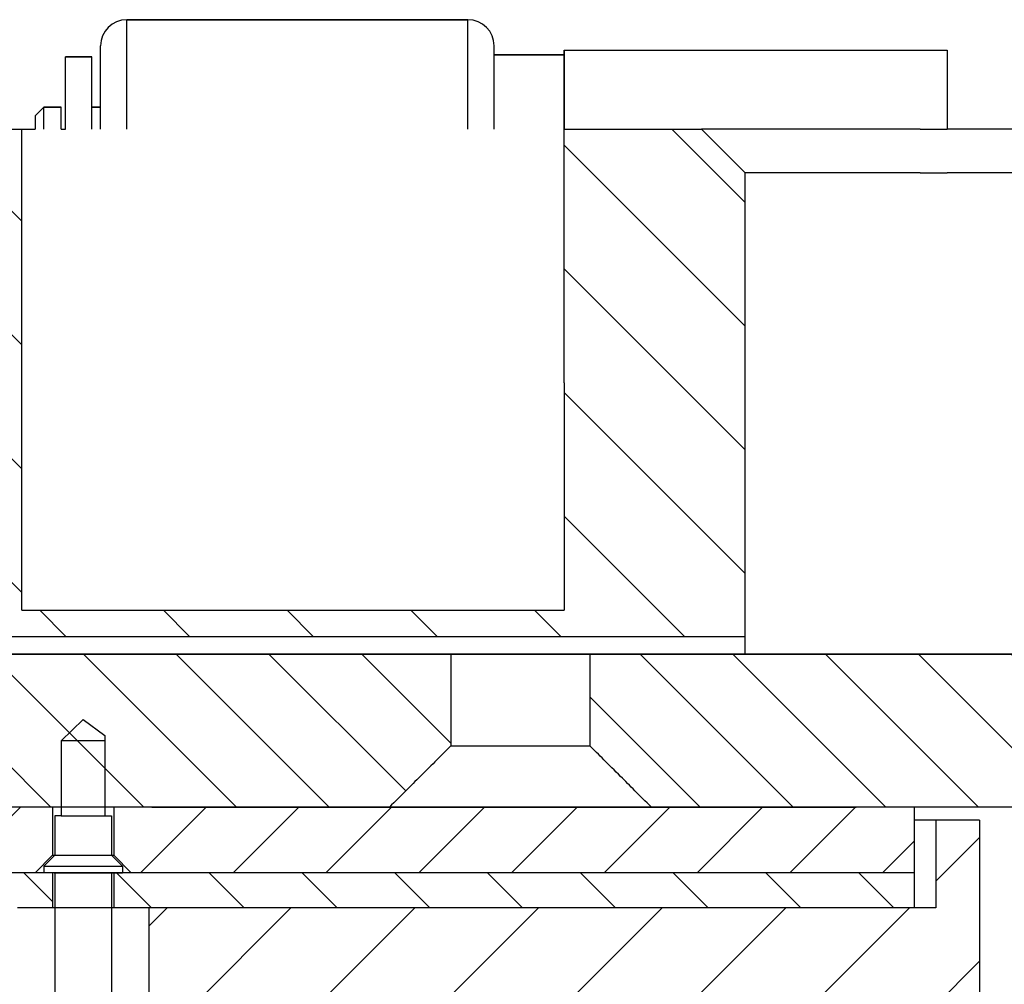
# Model space of a CAD drawing. Extents: x -1765 to 4890, y -3431 to 1272.
# Tile 53 of 189: x 121 to 143, y -2470 to -2448. Entities that reach past the tile are written whole.
import ezdxf

# ---------------------------------------------------------------- set-up
doc = ezdxf.new("R2010")
doc.units = 0
doc.linetypes.add('DASHED', pattern=[15, 7, -8])
doc.layers.get('0').update_dxf_attribs({"linetype": 'CONTINUOUS'})
doc.layers.add('1', color=7, linetype='CONTINUOUS')
pattern_1 = [(315, (0, 400), (1.0606602, 1.0606602), [])]
pattern_2 = [(45, (0, 400), (-1.0606602, 1.0606602), [])]

# ---------------------------------------------------------------- blocks, each defined once
blk = doc.blocks.new('E7018-24103__123', base_point=(55.344, -2506.251))
at = {"color": 7, "linetype": 'DASHED'}
for p, q in [((121.238, -2466.251), (120.421, -2466.251)), ((121.3, -2466.251), (121.238, -2466.251)), ((122.679, -2466.251), (121.3, -2466.251)), ((122.7, -2466.251), (122.679, -2466.251)), ((122.7, -2466.251), (122.7, -2466.251)), ((123.45, -2466.251), (122.7, -2466.251)), ((123.571, -2466.251), (123.45, -2466.251)), ((123.571, -2466.251), (125.997, -2466.251)), ((125.997, -2466.251), (126.046, -2466.251)), ((126.046, -2466.251), (127.046, -2466.251)), ((127.046, -2466.251), (129, -2466.251)), ((129, -2466.251), (129.005, -2466.251)), ((129.005, -2466.251), (129.52, -2466.251)), ((129.52, -2466.251), (130.52, -2466.251)), ((130.52, -2466.251), (132.456, -2466.251)), ((132.456, -2466.251), (132.995, -2466.251)), ((132.995, -2466.251), (133.995, -2466.251)), ((133.995, -2466.251), (134.468, -2466.251)), ((134.468, -2466.251), (134.994, -2466.251)), ((134.994, -2466.251), (135, -2466.251)), ((135, -2466.251), (135.468, -2466.251)), ((135.468, -2466.251), (135.75, -2466.251)), ((135.75, -2466.251), (136.045, -2466.251)), ((136.045, -2466.251), (139.681, -2466.251))]:
    blk.add_line(p, q, dxfattribs=at)
blk = doc.blocks.new('E7018CD_ASSY_1', base_point=(55.344, -2515.251))
blk.add_blockref('E7018-24103__123', (55.344, -2506.251))
blk = doc.blocks.new('ISO_TOP_0_8__149', base_point=(141, -2468.551))
at = {"linetype": 'CONTINUOUS'}
h = blk.add_hatch(dxfattribs=at)
h.set_pattern_fill('USER', color=3, scale=1.5, angle=315, pattern_type=0)
h.set_pattern_definition(pattern_1)
h.paths.add_polyline_path([(119.264, -2467.751), (119.2, -2467.751), (119.2, -2468.551), (119.264, -2468.551), (120, -2468.551), (120.5, -2468.551), (120.5, -2468.551), (121.3, -2468.551), (121.3, -2468.551), (121.3, -2467.751), (121.3, -2467.751), (120.9, -2467.751), (120.9, -2467.751), (119.6, -2467.751)])
at = {"layer": '1', "linetype": 'CONTINUOUS'}
h = blk.add_hatch(dxfattribs=at)
h.set_pattern_fill('USER', color=3, scale=1.5, angle=315, pattern_type=0)
h.set_pattern_definition(pattern_1)
h.paths.add_polyline_path([(123.7, -2467.751), (123.1, -2467.751), (122.7, -2467.751), (122.7, -2468.551), (123.5, -2468.551), (123.7, -2468.551), (123.991, -2468.551), (124.129, -2468.551), (124.396, -2468.551), (124.55, -2468.551), (125.627, -2468.551), (126.435, -2468.551), (126.824, -2468.551), (126.991, -2468.551), (127.49, -2468.551), (127.671, -2468.551), (128.105, -2468.551), (129.126, -2468.551), (129.88, -2468.551), (130.366, -2468.551), (130.49, -2468.551), (130.99, -2468.551), (131.129, -2468.551), (131.666, -2468.551), (132.626, -2468.551), (133.318, -2468.551), (133.915, -2468.551), (133.99, -2468.551), (134.49, -2468.551), (134.579, -2468.551), (135.235, -2468.551), (136.117, -2468.551), (136.126, -2468.551), (136.234, -2468.551), (137.49, -2468.551), (141, -2468.551), (141, -2467.751)])
at = {"color": 3, "linetype": 'DASHED'}
for p, q in [((120.9, -2467.751), (119.6, -2467.751)), ((120.9, -2467.751), (120.9, -2467.751)), ((123.7, -2467.751), (123.1, -2467.751)), ((141, -2467.751), (123.7, -2467.751))]:
    blk.add_line(p, q, dxfattribs=at)
at = {"color": 3, "linetype": 'CONTINUOUS'}
for p, q in [((121.3, -2467.751), (120.9, -2467.751)), ((121.764, -2467.751), (121.3, -2467.751)), ((121.3, -2467.751), (121.3, -2468.551)), ((121.3, -2467.751), (121.3, -2467.751)), ((122.7, -2467.751), (121.764, -2467.751)), ((123.1, -2467.751), (122.7, -2467.751)), ((122.7, -2467.751), (122.7, -2468.551)), ((141, -2467.751), (141, -2468.551)), ((121.3, -2468.551), (120.5, -2468.551)), ((121.764, -2468.551), (121.3, -2468.551)), ((121.3, -2468.551), (121.3, -2468.551)), ((122.363, -2468.551), (121.764, -2468.551)), ((122.7, -2468.551), (122.363, -2468.551)), ((123.5, -2468.551), (122.7, -2468.551)), ((123.7, -2468.551), (123.5, -2468.551)), ((123.991, -2468.551), (123.7, -2468.551)), ((124.129, -2468.551), (123.991, -2468.551)), ((124.396, -2468.551), (124.129, -2468.551)), ((124.55, -2468.551), (124.396, -2468.551)), ((125.627, -2468.551), (124.55, -2468.551)), ((126.435, -2468.551), (125.627, -2468.551)), ((126.824, -2468.551), (126.435, -2468.551)), ((126.991, -2468.551), (126.824, -2468.551)), ((127.49, -2468.551), (126.991, -2468.551)), ((127.671, -2468.551), (127.49, -2468.551)), ((128.105, -2468.551), (127.671, -2468.551)), ((129.126, -2468.551), (128.105, -2468.551)), ((129.88, -2468.551), (129.126, -2468.551)), ((130.366, -2468.551), (129.88, -2468.551)), ((130.49, -2468.551), (130.366, -2468.551)), ((130.99, -2468.551), (130.49, -2468.551)), ((131.129, -2468.551), (130.99, -2468.551)), ((131.666, -2468.551), (131.129, -2468.551)), ((132.626, -2468.551), (131.666, -2468.551)), ((133.318, -2468.551), (132.626, -2468.551)), ((133.915, -2468.551), (133.318, -2468.551)), ((133.99, -2468.551), (133.915, -2468.551)), ((134.49, -2468.551), (133.99, -2468.551)), ((134.579, -2468.551), (134.49, -2468.551)), ((135.235, -2468.551), (134.579, -2468.551)), ((136.117, -2468.551), (135.235, -2468.551)), ((136.126, -2468.551), (136.117, -2468.551)), ((136.234, -2468.551), (136.126, -2468.551)), ((137.49, -2468.551), (136.234, -2468.551)), ((141, -2468.551), (137.49, -2468.551))]:
    blk.add_line(p, q, dxfattribs=at)
blk = doc.blocks.new('ISO_TOP_1_5__150', base_point=(141, -2467.751))
at = {"linetype": 'CONTINUOUS'}
h = blk.add_hatch(dxfattribs=at)
h.set_pattern_fill('USER', color=6, scale=1.5, angle=45, pattern_type=0)
h.set_pattern_definition(pattern_2)
h.paths.add_polyline_path([(119.2, -2467.351), (119.2, -2466.251), (121.3, -2466.251), (121.3, -2466.251), (121.3, -2467.351), (120.9, -2467.751), (120.9, -2467.751), (119.6, -2467.751)])
at = {"layer": '1', "linetype": 'CONTINUOUS'}
h = blk.add_hatch(dxfattribs=at)
h.set_pattern_fill('USER', color=6, scale=1.5, angle=45, pattern_type=0)
h.set_pattern_definition(pattern_2)
h.paths.add_polyline_path([(129.005, -2466.251), (123.7, -2466.251), (122.7, -2466.251), (122.7, -2467.351), (123.1, -2467.751), (123.7, -2467.751), (141, -2467.751), (141, -2466.251), (136.117, -2466.251), (135.584, -2466.251), (134.994, -2466.251)])
at = {"color": 6, "linetype": 'CONTINUOUS'}
for p, q in [((121.3, -2466.251), (119.2, -2466.251)), ((121.3, -2466.251), (121.3, -2467.351)), ((121.3, -2466.251), (121.3, -2466.251)), ((123.7, -2466.251), (122.7, -2466.251)), ((122.7, -2466.251), (122.7, -2467.351)), ((129.005, -2466.251), (123.7, -2466.251)), ((134.994, -2466.251), (129.005, -2466.251)), ((135.584, -2466.251), (134.994, -2466.251)), ((141, -2466.251), (136.117, -2466.251)), ((141, -2466.251), (141, -2467.751)), ((120.9, -2467.751), (121.3, -2467.351)), ((121.3, -2467.351), (122.7, -2467.351)), ((121.3, -2467.351), (121.3, -2467.351)), ((123.1, -2467.751), (122.7, -2467.351)), ((120.9, -2467.751), (119.6, -2467.751)), ((120.9, -2467.751), (120.9, -2467.751)), ((123.7, -2467.751), (123.1, -2467.751)), ((141, -2467.751), (123.7, -2467.751))]:
    blk.add_line(p, q, dxfattribs=at)
at = {"color": 6, "linetype": 'DASHED'}
for p, q in [((122.7, -2466.251), (121.3, -2466.251)), ((136.117, -2466.251), (135.584, -2466.251)), ((121.3, -2467.751), (120.9, -2467.751)), ((121.764, -2467.751), (121.3, -2467.751)), ((121.3, -2467.751), (121.3, -2467.751)), ((122.7, -2467.751), (121.764, -2467.751)), ((123.1, -2467.751), (122.7, -2467.751))]:
    blk.add_line(p, q, dxfattribs=at)
blk = doc.blocks.new('SIG_POGO_4__152', base_point=(122.9, -2517.751))
at = {"color": 2, "linetype": 'CONTINUOUS'}
for p, q in [((121.5, -2464.732), (122, -2464.251)), ((122, -2464.251), (122.5, -2464.611)), ((122.5, -2464.611), (122.5, -2464.732)), ((121.5, -2464.732), (121.5, -2466.251)), ((122.5, -2464.732), (122.5, -2466.251)), ((121.5, -2466.251), (121.5, -2466.451)), ((122.5, -2466.251), (122.5, -2466.451)), ((121.5, -2466.451), (121.35, -2466.451)), ((121.35, -2466.451), (121.35, -2467.351)), ((122.5, -2466.451), (122.65, -2466.451)), ((122.65, -2466.451), (122.65, -2467.351)), ((121.1, -2467.601), (121.35, -2467.351)), ((122.9, -2467.601), (122.65, -2467.351)), ((121.1, -2467.601), (121.1, -2467.751)), ((122.9, -2467.601), (122.9, -2467.751)), ((121.3, -2467.751), (121.1, -2467.751)), ((121.338, -2467.751), (121.3, -2467.751)), ((121.338, -2467.751), (121.35, -2467.751)), ((121.35, -2467.751), (121.35, -2481.451)), ((122.65, -2467.751), (122.7, -2467.751)), ((122.65, -2467.751), (122.65, -2481.451)), ((122.7, -2467.751), (122.888, -2467.751))]:
    blk.add_line(p, q, dxfattribs=at)
at = {"color": 2, "linetype": 'DASHED'}
blk.add_line((122.888, -2467.751), (122.9, -2467.751), dxfattribs=at)
at = {"layer": '1', "color": 2, "linetype": 'CONTINUOUS'}
for p, q in [((122.5, -2464.732), (121.5, -2464.732)), ((121.5, -2466.451), (122.5, -2466.451)), ((121.35, -2467.351), (122.65, -2467.351)), ((121.1, -2467.601), (122.9, -2467.601)), ((121.35, -2467.751), (122.65, -2467.751))]:
    blk.add_line(p, q, dxfattribs=at)
blk = doc.blocks.new('POGOS__157', base_point=(93.4, -2517.751))
blk.add_blockref('SIG_POGO_4__152', (122.9, -2517.751))
blk = doc.blocks.new('SEG_128_CORE__159', base_point=(142.5, -2514.451))
at = {"layer": '1', "linetype": 'CONTINUOUS'}
h = blk.add_hatch(dxfattribs=at)
h.set_pattern_fill('USER', color=1, scale=2, angle=45, pattern_type=0)
h.set_pattern_definition([(45, (0, 400), (-1.4142136, 1.4142136), [])])
h.paths.add_polyline_path([(126.991, -2468.551), (126.824, -2468.551), (126.435, -2468.551), (125.627, -2468.551), (124.55, -2468.551), (124.396, -2468.551), (124.129, -2468.551), (123.991, -2468.551), (123.7, -2468.551), (123.5, -2468.551), (123.5, -2514.451), (123.991, -2514.451), (124.55, -2514.451), (125.627, -2514.451), (126.435, -2514.451), (126.824, -2514.451), (126.991, -2514.451), (127.49, -2514.451), (127.671, -2514.451), (128.105, -2514.451), (129.126, -2514.451), (129.88, -2514.451), (130.366, -2514.451), (130.49, -2514.451), (130.99, -2514.451), (131.129, -2514.451), (131.666, -2514.451), (132.626, -2514.451), (133.318, -2514.451), (133.915, -2514.451), (133.99, -2514.451), (134.49, -2514.451), (134.579, -2514.451), (135.235, -2514.451), (135.584, -2514.451), (136.117, -2514.451), (136.126, -2514.451), (136.234, -2514.451), (137.49, -2514.451), (138.5, -2514.451), (138.5, -2472.351), (138.75, -2472.351), (142.5, -2472.351), (142.5, -2466.551), (141.5, -2466.551), (141.5, -2468.551), (141, -2468.551), (137.49, -2468.551), (136.234, -2468.551), (136.126, -2468.551), (136.117, -2468.551), (135.584, -2468.551), (135.235, -2468.551), (134.579, -2468.551), (134.49, -2468.551), (133.99, -2468.551), (133.915, -2468.551), (133.318, -2468.551), (132.626, -2468.551), (131.666, -2468.551), (131.129, -2468.551), (130.99, -2468.551), (130.49, -2468.551), (130.366, -2468.551), (129.88, -2468.551), (129.126, -2468.551), (128.105, -2468.551), (127.671, -2468.551), (127.49, -2468.551)])
at = {"color": 7, "linetype": 'CONTINUOUS'}
for p, q in [((141.5, -2466.551), (141, -2466.551)), ((142.5, -2466.551), (141.5, -2466.551)), ((141.5, -2466.551), (141.5, -2468.551)), ((142.5, -2466.551), (142.5, -2472.351)), ((123.5, -2468.551), (123.5, -2514.451)), ((141.5, -2468.551), (141, -2468.551))]:
    blk.add_line(p, q, dxfattribs=at)
at = {"color": 7, "linetype": 'DASHED'}
for p, q in [((121.3, -2468.551), (120.5, -2468.551)), ((121.764, -2468.551), (121.3, -2468.551)), ((121.3, -2468.551), (121.3, -2468.551)), ((122.363, -2468.551), (121.764, -2468.551)), ((122.7, -2468.551), (122.363, -2468.551)), ((123.5, -2468.551), (122.7, -2468.551)), ((123.7, -2468.551), (123.5, -2468.551)), ((123.991, -2468.551), (123.7, -2468.551)), ((124.129, -2468.551), (123.991, -2468.551)), ((124.396, -2468.551), (124.129, -2468.551)), ((124.55, -2468.551), (124.396, -2468.551)), ((125.627, -2468.551), (124.55, -2468.551)), ((126.435, -2468.551), (125.627, -2468.551)), ((126.824, -2468.551), (126.435, -2468.551)), ((126.991, -2468.551), (126.824, -2468.551)), ((127.49, -2468.551), (126.991, -2468.551)), ((127.671, -2468.551), (127.49, -2468.551)), ((128.105, -2468.551), (127.671, -2468.551)), ((129.126, -2468.551), (128.105, -2468.551)), ((129.88, -2468.551), (129.126, -2468.551)), ((130.366, -2468.551), (129.88, -2468.551)), ((130.49, -2468.551), (130.366, -2468.551)), ((130.99, -2468.551), (130.49, -2468.551)), ((131.129, -2468.551), (130.99, -2468.551)), ((131.666, -2468.551), (131.129, -2468.551)), ((132.626, -2468.551), (131.666, -2468.551)), ((133.318, -2468.551), (132.626, -2468.551)), ((133.915, -2468.551), (133.318, -2468.551)), ((133.99, -2468.551), (133.915, -2468.551)), ((134.49, -2468.551), (133.99, -2468.551)), ((134.579, -2468.551), (134.49, -2468.551)), ((135.235, -2468.551), (134.579, -2468.551)), ((135.584, -2468.551), (135.235, -2468.551)), ((136.117, -2468.551), (135.584, -2468.551)), ((136.126, -2468.551), (136.117, -2468.551)), ((136.234, -2468.551), (136.126, -2468.551)), ((137.49, -2468.551), (136.234, -2468.551)), ((141, -2468.551), (137.49, -2468.551))]:
    blk.add_line(p, q, dxfattribs=at)
blk = doc.blocks.new('E7018-22505__160', base_point=(142.5, -2515.301))
blk.add_blockref('SEG_128_CORE__159', (142.5, -2514.451))
blk = doc.blocks.new('E7018CB_ASSY_4__161', base_point=(142.5, -2517.751))
for name, p in [('POGOS__157', (93.4, -2517.751)), ('ISO_TOP_1_5__150', (141, -2467.751)), ('E7018-22505__160', (142.5, -2515.301)), ('ISO_TOP_0_8__149', (141, -2468.551))]:
    blk.add_blockref(name, p)
blk = doc.blocks.new('SEGMENTS_PT', base_point=(-82.5, -2517.751))
for name, p in [('E7018CB_ASSY_4__161', (142.5, -2517.751)), ('E7018CD_ASSY_1', (55.344, -2515.251))]:
    blk.add_blockref(name, p)
blk = doc.blocks.new('POGOTOWER_ASSY', base_point=(-102, -2517.751))
blk.add_blockref('SEGMENTS_PT', (-82.5, -2517.751))
blk = doc.blocks.new('DUT_BOARD__162', base_point=(-184.63, -2466.251))
at = {"layer": '1', "linetype": 'CONTINUOUS'}
h = blk.add_hatch(dxfattribs=at)
h.set_pattern_fill('USER', color=2, scale=1.5, angle=315, pattern_type=0)
h.set_pattern_definition(pattern_1)
edge = h.paths.add_edge_path()
edge.add_line((120.1, -2462.751), (124.6, -2462.751))
edge.add_line((124.6, -2462.751), (129, -2462.751))
edge.add_line((129, -2462.751), (130.4, -2462.751))
edge.add_line((130.4, -2462.751), (130.41, -2462.751))
edge.add_line((130.41, -2462.751), (130.41, -2464.851))
edge.add_spline(control_points=[(130.41, -2464.851), (130.175, -2465.084), (129.707, -2465.551), (129.239, -2466.018), (129.005, -2466.251)], knot_values=[0, 0, 0, 0, 0.991593, 1.983187, 1.983187, 1.983187, 1.983187], degree=3, periodic=0)
edge.add_line((129.005, -2466.251), (129, -2466.251))
edge.add_line((129, -2466.251), (127.046, -2466.251))
edge.add_line((127.046, -2466.251), (126.046, -2466.251))
edge.add_line((126.046, -2466.251), (125.997, -2466.251))
edge.add_line((125.997, -2466.251), (123.571, -2466.251))
edge.add_line((123.571, -2466.251), (123.45, -2466.251))
edge.add_line((123.45, -2466.251), (122.7, -2466.251))
edge.add_line((122.7, -2466.251), (122.7, -2466.251))
edge.add_line((122.7, -2466.251), (122.679, -2466.251))
edge.add_line((122.679, -2466.251), (121.3, -2466.251))
edge.add_line((121.3, -2466.251), (121.238, -2466.251))
edge.add_line((121.238, -2466.251), (120.421, -2466.251))
edge.add_line((120.421, -2466.251), (120.238, -2466.251))
edge.add_line((120.238, -2466.251), (119.824, -2466.251))
edge.add_line((119.824, -2466.251), (119.2, -2466.251))
edge.add_line((119.2, -2466.251), (119.2, -2466.251))
edge.add_line((119.2, -2466.251), (119.179, -2466.251))
edge.add_line((119.179, -2466.251), (118.824, -2466.251))
edge.add_line((118.824, -2466.251), (117.8, -2466.251))
edge.add_line((117.8, -2466.251), (116.361, -2466.251))
edge.add_line((116.361, -2466.251), (115.7, -2466.251))
edge.add_line((115.7, -2466.251), (115.7, -2466.251))
edge.add_line((115.7, -2466.251), (115.679, -2466.251))
edge.add_line((115.679, -2466.251), (115.361, -2466.251))
edge.add_line((115.361, -2466.251), (114.3, -2466.251))
edge.add_line((114.3, -2466.251), (112.898, -2466.251))
edge.add_line((112.898, -2466.251), (112.2, -2466.251))
edge.add_line((112.2, -2466.251), (112.2, -2466.251))
edge.add_line((112.2, -2466.251), (112.179, -2466.251))
edge.add_line((112.179, -2466.251), (111.898, -2466.251))
edge.add_line((111.898, -2466.251), (111.324, -2466.251))
edge.add_line((111.324, -2466.251), (110.8, -2466.251))
edge.add_line((110.8, -2466.251), (110.184, -2466.251))
edge.add_line((110.184, -2466.251), (110.111, -2466.251))
edge.add_line((110.111, -2466.251), (109.99, -2466.251))
edge.add_line((109.99, -2466.251), (109.929, -2466.251))
edge.add_line((109.929, -2466.251), (109.684, -2466.251))
edge.add_line((109.684, -2466.251), (109.429, -2466.251))
edge.add_line((109.429, -2466.251), (109.247, -2466.251))
edge.add_line((109.247, -2466.251), (108.168, -2466.251))
edge.add_line((108.168, -2466.251), (108, -2466.251))
edge.add_line((108, -2466.251), (107.035, -2466.251))
edge.add_line((107.035, -2466.251), (106.8, -2466.251))
edge.add_line((106.8, -2466.251), (106.035, -2466.251))
edge.add_line((106.035, -2466.251), (105, -2466.251))
edge.add_line((105, -2466.251), (99.819, -2466.251))
edge.add_line((99.819, -2466.251), (99.071, -2466.251))
edge.add_line((99.071, -2466.251), (98.819, -2466.251))
edge.add_line((98.819, -2466.251), (97.608, -2466.251))
edge.add_line((97.608, -2466.251), (96.645, -2466.251))
edge.add_line((96.645, -2466.251), (96.523, -2466.251))
edge.add_line((96.523, -2466.251), (95.808, -2466.251))
edge.add_line((95.808, -2466.251), (95.405, -2466.251))
edge.add_line((95.405, -2466.251), (94.739, -2466.251))
edge.add_line((94.739, -2466.251), (94.397, -2466.251))
edge.add_line((94.397, -2466.251), (93.605, -2466.251))
edge.add_line((93.605, -2466.251), (93.495, -2466.251))
edge.add_line((93.495, -2466.251), (93.339, -2466.251))
edge.add_line((93.339, -2466.251), (93.203, -2466.251))
edge.add_line((93.203, -2466.251), (93.2, -2466.251))
edge.add_line((93.2, -2466.251), (93.179, -2466.251))
edge.add_line((93.179, -2466.251), (93, -2466.251))
edge.add_line((93, -2466.251), (92.597, -2466.251))
edge.add_line((92.597, -2466.251), (92.589, -2466.251))
edge.add_line((92.589, -2466.251), (92.3, -2466.251))
edge.add_line((92.3, -2466.251), (92.01, -2466.251))
edge.add_line((92.01, -2466.251), (92, -2466.251))
edge.add_line((92, -2466.251), (91.8, -2466.251))
edge.add_line((91.8, -2466.251), (91.534, -2466.251))
edge.add_line((91.534, -2466.251), (91.403, -2466.251))
edge.add_line((91.403, -2466.251), (91.189, -2466.251))
edge.add_line((91.189, -2466.251), (91.091, -2466.251))
edge.add_line((91.091, -2466.251), (91, -2466.251))
edge.add_line((91, -2466.251), (90.649, -2466.251))
edge.add_line((90.649, -2466.251), (90.5, -2466.251))
edge.add_line((90.5, -2466.251), (90.439, -2466.251))
edge.add_line((90.439, -2466.251), (90.203, -2466.251))
edge.add_line((90.203, -2466.251), (90.134, -2466.251))
edge.add_line((90.134, -2466.251), (89.859, -2466.251))
edge.add_line((89.859, -2466.251), (89.7, -2466.251))
edge.add_line((89.7, -2466.251), (89.679, -2466.251))
edge.add_line((89.679, -2466.251), (89.492, -2466.251))
edge.add_line((89.492, -2466.251), (89.291, -2466.251))
edge.add_line((89.291, -2466.251), (89.2, -2466.251))
edge.add_line((89.2, -2466.251), (89.104, -2466.251))
edge.add_line((89.104, -2466.251), (89.039, -2466.251))
edge.add_line((89.039, -2466.251), (89, -2466.251))
edge.add_line((89, -2466.251), (88.849, -2466.251))
edge.add_line((88.849, -2466.251), (88.403, -2466.251))
edge.add_line((88.403, -2466.251), (88.376, -2466.251))
edge.add_line((88.376, -2466.251), (88.3, -2466.251))
edge.add_line((88.3, -2466.251), (88.239, -2466.251))
edge.add_line((88.239, -2466.251), (88.107, -2466.251))
edge.add_line((88.107, -2466.251), (88.092, -2466.251))
edge.add_line((88.092, -2466.251), (87.875, -2466.251))
edge.add_line((87.875, -2466.251), (87.698, -2466.251))
edge.add_line((87.698, -2466.251), (87.667, -2466.251))
edge.add_line((87.667, -2466.251), (87.534, -2466.251))
edge.add_line((87.534, -2466.251), (87.449, -2466.251))
edge.add_line((87.449, -2466.251), (87.304, -2466.251))
edge.add_line((87.304, -2466.251), (87.283, -2466.251))
edge.add_line((87.283, -2466.251), (87.2, -2466.251))
edge.add_line((87.2, -2466.251), (87.117, -2466.251))
edge.add_line((87.117, -2466.251), (86.839, -2466.251))
edge.add_line((86.839, -2466.251), (86.576, -2466.251))
edge.add_line((86.576, -2466.251), (86.475, -2466.251))
edge.add_line((86.475, -2466.251), (86.308, -2466.251))
edge.add_line((86.308, -2466.251), (86.307, -2466.251))
edge.add_line((86.307, -2466.251), (86.103, -2466.251))
edge.add_line((86.103, -2466.251), (86.049, -2466.251))
edge.add_line((86.049, -2466.251), (86, -2466.251))
edge.add_line((86, -2466.251), (85.898, -2466.251))
edge.add_line((85.898, -2466.251), (85.867, -2466.251))
edge.add_line((85.867, -2466.251), (85.822, -2466.251))
edge.add_line((85.822, -2466.251), (85.658, -2466.251))
edge.add_line((85.658, -2466.251), (85.508, -2466.251))
edge.add_line((85.508, -2466.251), (85.317, -2466.251))
edge.add_line((85.317, -2466.251), (85.129, -2466.251))
edge.add_line((85.129, -2466.251), (84.908, -2466.251))
edge.add_line((84.908, -2466.251), (84.9, -2466.251))
edge.add_line((84.9, -2466.251), (84.86, -2466.251))
edge.add_line((84.86, -2466.251), (84.586, -2466.251))
edge.add_line((84.586, -2466.251), (84.5, -2466.251))
edge.add_line((84.5, -2466.251), (84.376, -2466.251))
edge.add_line((84.376, -2466.251), (84.303, -2466.251))
edge.add_line((84.303, -2466.251), (84.258, -2466.251))
edge.add_line((84.258, -2466.251), (84.22, -2466.251))
edge.add_line((84.22, -2466.251), (84.022, -2466.251))
edge.add_line((84.022, -2466.251), (83.947, -2466.251))
edge.add_line((83.947, -2466.251), (83.83, -2466.251))
edge.add_line((83.83, -2466.251), (83.708, -2466.251))
edge.add_line((83.708, -2466.251), (83.5, -2466.251))
edge.add_line((83.5, -2466.251), (83.46, -2466.251))
edge.add_line((83.46, -2466.251), (83.441, -2466.251))
edge.add_line((83.441, -2466.251), (83.348, -2466.251))
edge.add_line((83.348, -2466.251), (83.329, -2466.251))
edge.add_line((83.329, -2466.251), (83.042, -2466.251))
edge.add_line((83.042, -2466.251), (82.976, -2466.251))
edge.add_line((82.976, -2466.251), (82.798, -2466.251))
edge.add_line((82.798, -2466.251), (82.786, -2466.251))
edge.add_line((82.786, -2466.251), (82.595, -2466.251))
edge.add_line((82.595, -2466.251), (82.543, -2466.251))
edge.add_line((82.543, -2466.251), (82.46, -2466.251))
edge.add_line((82.46, -2466.251), (82.42, -2466.251))
edge.add_line((82.42, -2466.251), (82.292, -2466.251))
edge.add_line((82.292, -2466.251), (82.147, -2466.251))
edge.add_line((82.147, -2466.251), (82.071, -2466.251))
edge.add_line((82.071, -2466.251), (82.041, -2466.251))
edge.add_line((82.041, -2466.251), (82.03, -2466.251))
edge.add_line((82.03, -2466.251), (81.829, -2466.251))
edge.add_line((81.829, -2466.251), (81.642, -2466.251))
edge.add_line((81.642, -2466.251), (81.548, -2466.251))
edge.add_line((81.548, -2466.251), (81.41, -2466.251))
edge.add_line((81.41, -2466.251), (81.4, -2466.251))
edge.add_line((81.4, -2466.251), (81.398, -2466.251))
edge.add_line((81.398, -2466.251), (81.223, -2466.251))
edge.add_line((81.223, -2466.251), (81.188, -2466.251))
edge.add_line((81.188, -2466.251), (80.768, -2466.251))
edge.add_line((80.768, -2466.251), (80.743, -2466.251))
edge.add_line((80.743, -2466.251), (80.699, -2466.251))
edge.add_line((80.699, -2466.251), (80.697, -2466.251))
edge.add_line((80.697, -2466.251), (80.691, -2466.251))
edge.add_line((80.691, -2466.251), (80.664, -2466.251))
edge.add_line((80.664, -2466.251), (80.66, -2466.251))
edge.add_line((80.66, -2466.251), (80.501, -2466.251))
edge.add_line((80.501, -2466.251), (80.429, -2466.251))
edge.add_line((80.429, -2466.251), (80.271, -2466.251))
edge.add_line((80.271, -2466.251), (80, -2466.251))
edge.add_line((80, -2466.251), (80, -2466.251))
edge.add_line((80, -2466.251), (80, -2462.751))
edge.add_line((80, -2462.751), (81, -2462.751))
edge.add_line((81, -2462.751), (101.181, -2462.751))
edge.add_line((101.181, -2462.751), (106, -2462.751))
edge.add_line((106, -2462.751), (112.219, -2462.751))
edge.add_line((112.219, -2462.751), (118.407, -2462.751))
edge.add_line((118.407, -2462.751), (120.1, -2462.751))
h = blk.add_hatch(dxfattribs=at)
h.set_pattern_fill('USER', color=2, scale=1.5, angle=315, pattern_type=0)
h.set_pattern_definition(pattern_1)
edge = h.paths.add_edge_path()
edge.add_line((222.62, -2462.751), (226.52, -2462.751))
edge.add_line((226.52, -2462.751), (226.52, -2464.851))
edge.add_line((226.52, -2464.851), (225.12, -2466.251))
edge.add_line((225.12, -2466.251), (141, -2466.251))
edge.add_line((141, -2466.251), (139.681, -2466.251))
edge.add_line((139.681, -2466.251), (135.468, -2466.251))
edge.add_line((135.468, -2466.251), (135, -2466.251))
edge.add_line((135, -2466.251), (134.994, -2466.251))
edge.add_spline(control_points=[(134.994, -2466.251), (134.76, -2466.018), (134.293, -2465.551), (133.824, -2465.084), (133.59, -2464.851)], knot_values=[0, 0, 0, 0, 0.991594, 1.983187, 1.983187, 1.983187, 1.983187], degree=3, periodic=0)
edge.add_line((133.59, -2464.851), (133.59, -2462.751))
edge.add_line((133.59, -2462.751), (133.6, -2462.751))
edge.add_line((133.6, -2462.751), (137.14, -2462.751))
edge.add_line((137.14, -2462.751), (138.305, -2462.751))
edge.add_line((138.305, -2462.751), (138.47, -2462.751))
edge.add_line((138.47, -2462.751), (141.14, -2462.751))
edge.add_line((141.14, -2462.751), (222.62, -2462.751))
at = {"color": 2, "linetype": 'DASHED'}
for p, q in [((120.1, -2462.751), (124.6, -2462.751)), ((124.6, -2462.751), (129, -2462.751)), ((129, -2462.751), (130.4, -2462.751)), ((130.4, -2462.751), (130.41, -2462.751)), ((130.41, -2462.751), (130.5, -2462.751)), ((130.5, -2462.751), (130.51, -2462.751)), ((130.51, -2462.751), (133.489, -2462.751)), ((133.489, -2462.751), (133.5, -2462.751)), ((133.5, -2462.751), (133.59, -2462.751)), ((133.59, -2462.751), (133.6, -2462.751)), ((133.6, -2462.751), (137.14, -2462.751)), ((137.14, -2462.751), (138.305, -2462.751)), ((138.305, -2462.751), (138.47, -2462.751)), ((138.47, -2462.751), (141.14, -2462.751)), ((141.14, -2462.751), (222.62, -2462.751)), ((122.7, -2466.251), (122.7, -2466.251)), ((129.005, -2466.251), (129.52, -2466.251)), ((129.52, -2466.251), (130.52, -2466.251)), ((130.52, -2466.251), (132.456, -2466.251)), ((132.456, -2466.251), (132.995, -2466.251)), ((132.995, -2466.251), (133.995, -2466.251)), ((133.995, -2466.251), (134.468, -2466.251)), ((134.468, -2466.251), (134.994, -2466.251))]:
    blk.add_line(p, q, dxfattribs=at)
at = {"color": 2, "linetype": 'CONTINUOUS'}
for p, q in [((130.41, -2462.751), (130.41, -2464.851)), ((133.59, -2462.751), (133.59, -2464.851)), ((130.41, -2464.851), (133.59, -2464.851)), ((121.238, -2466.251), (120.421, -2466.251)), ((121.3, -2466.251), (121.238, -2466.251)), ((122.679, -2466.251), (121.3, -2466.251)), ((122.7, -2466.251), (122.679, -2466.251)), ((123.45, -2466.251), (122.7, -2466.251)), ((123.571, -2466.251), (123.45, -2466.251)), ((123.571, -2466.251), (125.997, -2466.251)), ((125.997, -2466.251), (126.046, -2466.251)), ((126.046, -2466.251), (127.046, -2466.251)), ((127.046, -2466.251), (129, -2466.251)), ((129, -2466.251), (129.005, -2466.251)), ((134.994, -2466.251), (135, -2466.251)), ((135, -2466.251), (135.468, -2466.251)), ((135.468, -2466.251), (139.681, -2466.251)), ((141, -2466.251), (139.681, -2466.251)), ((225.12, -2466.251), (141, -2466.251))]:
    blk.add_line(p, q, dxfattribs=at)
for points, knots in [([(130.41, -2464.851), (130.216, -2465.044), (129.986, -2465.273), (129.707, -2465.551), (129.503, -2465.754), (129.271, -2465.986), (129.005, -2466.251)], [0.917393, 0.917393, 0.917393, 0.917393, 1.908987, 1.908987, 1.908987, 2.900581, 2.900581, 2.900581, 2.900581]), ([(134.994, -2466.251), (134.728, -2465.986), (134.496, -2465.754), (134.292, -2465.551), (134.014, -2465.273), (133.783, -2465.044), (133.59, -2464.851)], [2.015425, 2.015425, 2.015425, 2.015425, 3.007019, 3.007019, 3.007019, 3.998612, 3.998612, 3.998612, 3.998612])]:
    blk.add_open_spline(points, degree=3, knots=knots, dxfattribs=at)
blk = doc.blocks.new('WASHER1__167', base_point=(121.6, -2450.751))
at = {"color": 7, "linetype": 'CONTINUOUS'}
for p, q in [((121.6, -2449.101), (122.2, -2449.101)), ((121.6, -2450.751), (121.6, -2449.101)), ((122.2, -2450.251), (122.2, -2449.101)), ((122.2, -2450.751), (122.2, -2450.251))]:
    blk.add_line(p, q, dxfattribs=at)
blk = doc.blocks.new('BEARING_HK0509__168', base_point=(122.4, -2450.751))
at = {"color": 7, "linetype": 'CONTINUOUS'}
for p, q in [((130.8, -2448.251), (123, -2448.251)), ((123, -2450.751), (123, -2448.251)), ((130.8, -2450.751), (130.8, -2448.251)), ((122.4, -2450.751), (122.4, -2448.851)), ((131.4, -2449.051), (131.4, -2448.851)), ((131.4, -2450.251), (131.4, -2449.051)), ((131.4, -2450.751), (131.4, -2450.251))]:
    blk.add_line(p, q, dxfattribs=at)
for centre, start, end in [((123, -2448.851), 90, 180), ((130.8, -2448.851), 0, 90)]:
    blk.add_arc(centre, 0.6, start, end, dxfattribs=at)
blk = doc.blocks.new('23796-0S111__169', base_point=(120.9, -2450.751))
at = {"color": 7, "linetype": 'CONTINUOUS'}
for p, q in [((133, -2449.051), (131.4, -2449.051)), ((133, -2448.951), (133, -2449.051)), ((133, -2448.951), (141.76, -2448.951)), ((133, -2449.051), (133, -2450.751)), ((120.9, -2450.451), (121.1, -2450.251)), ((121.5, -2450.251), (121.1, -2450.251)), ((121.1, -2450.751), (121.1, -2450.251)), ((121.5, -2450.751), (121.5, -2450.251)), ((122.4, -2450.251), (122.2, -2450.251)), ((120.9, -2450.451), (120.9, -2450.751))]:
    blk.add_line(p, q, dxfattribs=at)
at = {"color": 7, "linetype": 'DASHED'}
for p, q in [((131.4, -2450.251), (131.4, -2449.051)), ((122.2, -2450.751), (122.2, -2450.251)), ((131.4, -2450.751), (131.4, -2450.251))]:
    blk.add_line(p, q, dxfattribs=at)
at = {"layer": '1', "color": 7, "linetype": 'CONTINUOUS'}
blk.add_line((141.76, -2448.951), (141.76, -2450.751), dxfattribs=at)
blk = doc.blocks.new('BEARING_ASSY2_6__170', base_point=(120.9, -2450.751))
for name, p in [('BEARING_HK0509__168', (122.4, -2450.751)), ('23796-0S111__169', (120.9, -2450.751)), ('WASHER1__167', (121.6, -2450.751))]:
    blk.add_blockref(name, p)
blk = doc.blocks.new('BEARINGS__174', base_point=(-220.3, -2460.151))
blk.add_blockref('BEARING_ASSY2_6__170', (120.9, -2450.751))
blk = doc.blocks.new('SMALLPARTS__181', base_point=(-220.3, -2466.451))
blk.add_blockref('BEARINGS__174', (-220.3, -2460.151))
blk = doc.blocks.new('E6980-24120-0S11A__183', base_point=(-206.8, -2462.751))
at = {"layer": '1', "linetype": 'CONTINUOUS'}
h = blk.add_hatch(dxfattribs=at)
h.set_pattern_fill('USER', color=4, scale=2, angle=315, pattern_type=0)
h.set_pattern_definition([(315, (0, 400), (1.4142136, 1.4142136), [])])
h.paths.add_polyline_path([(80, -2450.751), (119, -2450.751), (120.6, -2450.751), (120.6, -2461.751), (133, -2461.751), (133, -2456.551), (133, -2456.451), (133, -2450.751), (136.14, -2450.751), (137.14, -2451.751), (137.14, -2462.351), (119, -2462.351), (119, -2462.751), (80, -2462.751)])
at = {"color": 4, "linetype": 'CONTINUOUS'}
for p, q in [((119, -2450.751), (120.6, -2450.751)), ((120.6, -2450.751), (120.9, -2450.751)), ((120.6, -2461.751), (120.6, -2450.751)), ((121.5, -2450.751), (121.6, -2450.751)), ((133, -2456.451), (133, -2450.751)), ((133, -2450.751), (136.14, -2450.751)), ((141.14, -2450.751), (136.14, -2450.751)), ((137.14, -2451.751), (136.14, -2450.751)), ((141.14, -2450.751), (141.76, -2450.751)), ((238.82, -2450.751), (141.76, -2450.751)), ((141.14, -2451.751), (137.14, -2451.751)), ((137.14, -2462.351), (137.14, -2451.751)), ((141.14, -2451.751), (141.76, -2451.751)), ((237.82, -2451.751), (141.76, -2451.751)), ((133, -2456.551), (133, -2456.451)), ((133, -2456.551), (133, -2461.751)), ((120.6, -2461.751), (133, -2461.751)), ((119, -2462.351), (137.14, -2462.351))]:
    blk.add_line(p, q, dxfattribs=at)
at = {"layer": '1', "color": 4, "linetype": 'CONTINUOUS'}
for p, q in [((137.14, -2462.751), (137.14, -2462.351)), ((137.14, -2462.751), (119, -2462.751)), ((237.82, -2462.751), (137.14, -2462.751))]:
    blk.add_line(p, q, dxfattribs=at)
blk = doc.blocks.new('WASHER1__196', base_point=(122.2, -2450.751))
at = {"color": 7, "linetype": 'CONTINUOUS'}
for p, q in [((122.2, -2449.101), (121.6, -2449.101)), ((121.6, -2450.751), (121.6, -2449.101)), ((122.2, -2450.251), (122.2, -2449.101)), ((122.2, -2450.751), (122.2, -2450.251))]:
    blk.add_line(p, q, dxfattribs=at)
blk = doc.blocks.new('23796-0S111__197', base_point=(148.5, -2450.751))
at = {"color": 7, "linetype": 'DASHED'}
for p, q in [((131.4, -2450.251), (131.4, -2449.051)), ((122.2, -2450.751), (122.2, -2450.251)), ((131.4, -2450.751), (131.4, -2450.251))]:
    blk.add_line(p, q, dxfattribs=at)
at = {"color": 7, "linetype": 'CONTINUOUS'}
for p, q in [((131.4, -2449.051), (133, -2449.051)), ((133, -2449.051), (133, -2448.951)), ((133, -2450.751), (133, -2449.051)), ((121.1, -2450.251), (120.9, -2450.451)), ((121.1, -2450.751), (121.1, -2450.251)), ((121.1, -2450.251), (121.5, -2450.251)), ((121.5, -2450.751), (121.5, -2450.251)), ((122.2, -2450.251), (122.4, -2450.251)), ((120.9, -2450.451), (120.9, -2450.751))]:
    blk.add_line(p, q, dxfattribs=at)
blk = doc.blocks.new('BEARING_HK0509__198', base_point=(131.4, -2450.751))
at = {"color": 7, "linetype": 'CONTINUOUS'}
for p, q in [((123, -2450.751), (123, -2448.251)), ((123, -2448.251), (130.8, -2448.251)), ((130.8, -2450.751), (130.8, -2448.251)), ((122.4, -2450.751), (122.4, -2448.851)), ((131.4, -2449.051), (131.4, -2448.851)), ((131.4, -2450.251), (131.4, -2449.051)), ((131.4, -2450.751), (131.4, -2450.251))]:
    blk.add_line(p, q, dxfattribs=at)
for centre, start, end in [((123, -2448.851), 90, 180), ((130.8, -2448.851), 0, 90)]:
    blk.add_arc(centre, 0.6, start, end, dxfattribs=at)
blk = doc.blocks.new('BEARING_ASSY2_1__199', base_point=(148.5, -2450.751))
for name, p in [('BEARING_HK0509__198', (131.4, -2450.751)), ('23796-0S111__197', (148.5, -2450.751)), ('WASHER1__196', (122.2, -2450.751))]:
    blk.add_blockref(name, p)
blk = doc.blocks.new('BEARINGS__200', base_point=(280.3, -2460.151))
blk.add_blockref('BEARING_ASSY2_1__199', (148.5, -2450.751))
blk = doc.blocks.new('SMALLPARTS__201', base_point=(280.3, -2466.451))
blk.add_blockref('BEARINGS__200', (280.3, -2460.151))
blk = doc.blocks.new('E7018-64104', base_point=(-220.3, -2466.451))
for name, p in [('SMALLPARTS__181', (-220.3, -2466.451)), ('SMALLPARTS__201', (280.3, -2466.451)), ('E6980-24120-0S11A__183', (-206.8, -2462.751))]:
    blk.add_blockref(name, p)
blk = doc.blocks.new('STIFF_ASSY_DUTBD_512', base_point=(-220.3, -2466.451))
for name, p in [('E7018-64104', (-220.3, -2466.451)), ('DUT_BOARD__162', (-184.63, -2466.251))]:
    blk.add_blockref(name, p)
blk = doc.blocks.new('E7018C_512_ASSY__202', base_point=(-220.3, -2519.751))
for name, p in [('STIFF_ASSY_DUTBD_512', (-220.3, -2466.451)), ('POGOTOWER_ASSY', (-102, -2517.751))]:
    blk.add_blockref(name, p)
blk = doc.blocks.new('SEC1__203', base_point=(-220.3, -2519.751))
blk.add_blockref('E7018C_512_ASSY__202', (-220.3, -2519.751))
blk = doc.blocks.new('VIEW1_POGO_TOWER__234', base_point=(-239.987, -2814.656))
blk.add_blockref('SEC1__203', (-220.3, -2519.751))
blk = doc.blocks.new('SEC_DD__235', base_point=(373.99, -2456.251))
blk.add_blockref('VIEW1_POGO_TOWER__234', (-239.987, -2814.656))
blk = doc.blocks.new('D-E6980-90193-1S11B__236', base_point=(398.638, -2222.889))
at = {"layer": '1'}
blk.add_blockref('SEC_DD__235', (373.99, -2456.251), dxfattribs=at)

msp = doc.modelspace()

# ---------------------------------------------------------------- block references
msp.add_blockref('D-E6980-90193-1S11B__236', (398.638, -2222.889))

doc.saveas('drawing.dxf')
